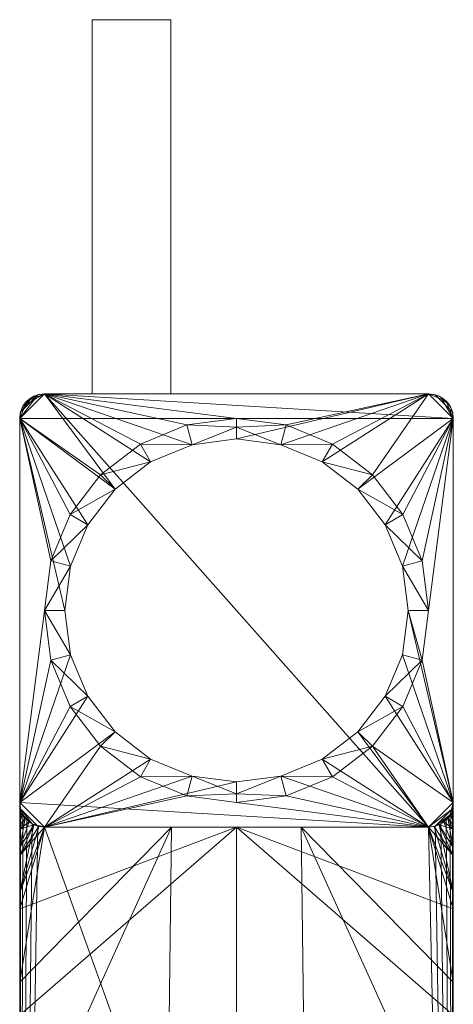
# Model space of a CAD drawing. Header units: millimetres. Extents: x -15489 to 15034, y -13406 to 13375.
# Tile 6 of 9: x -410 to -366, y -2730 to -2630. Entities that reach past the tile are written whole.
import ezdxf

# ---------------------------------------------------------------- set-up
doc = ezdxf.new("R2010")
doc.units = ezdxf.units.MM
doc.layers.add('P-SANR-FIXT', color=6, linetype='Continuous', lineweight=9)

# ---------------------------------------------------------------- blocks, each defined once
blk = doc.blocks.new('FFAS1301-101GL0BF0_REVIT - Acacia E SH SL basin mixer-351147-_3D_')
at = {"layer": 'P-SANR-FIXT'}
mesh = blk.add_polyface(dxfattribs=at)
corners = [(-6.66, 60, 39.99), (-14.66, 60, 39.99), (-14.66, 60, 51.99), (-6.66, 60, 51.99)]
mesh.append_faces([[corners[k] for k in face] for face in [(0, 1, 2, 3)]])
mesh = blk.add_polyface(dxfattribs=at)
corners = [(-14.66, 60, 51.99), (-14.66, 22, 51.99), (-6.66, 22, 51.99), (-6.66, 60, 51.99)]
mesh.append_faces([[corners[k] for k in face] for face in [(0, 1, 2, 3)]])
mesh = blk.add_polyface(dxfattribs=at)
corners = [(-14.66, 60, 39.99), (-14.66, 22, 39.99), (-14.66, 22, 51.99), (-14.66, 60, 51.99)]
mesh.append_faces([[corners[k] for k in face] for face in [(0, 1, 2, 3)]])
mesh = blk.add_polyface(dxfattribs=at)
corners = [(-6.66, 60, 39.99), (-6.66, 22, 39.99), (-14.66, 22, 39.99), (-14.66, 60, 39.99)]
mesh.append_faces([[corners[k] for k in face] for face in [(0, 1, 2, 3)]])
mesh = blk.add_polyface(dxfattribs=at)
corners = [(-6.66, 60, 51.99), (-6.66, 22, 51.99), (-6.66, 22, 39.99), (-6.66, 60, 39.99)]
mesh.append_faces([[corners[k] for k in face] for face in [(0, 1, 2, 3)]])
mesh = blk.add_polyface(dxfattribs=at)
corners = [(19.5, 22, 138), (-19.5, 22, 138), (-20.15, 21.91, 138), (-20.75, 21.67, 138), (-21.27, 21.27, 138), (-21.67, 20.75, 138), (-21.91, 20.15, 138), (-22, 19.5, 138), (-22, -19.5, 138), (-21.91, -20.15, 138), (-21.67, -20.75, 138), (-21.27, -21.27, 138), (-20.75, -21.67, 138), (-20.15, -21.91, 138), (-19.5, -22, 138), (19.5, -22, 138), (20.15, -21.91, 138), (20.75, -21.67, 138), (21.27, -21.27, 138), (21.67, -20.75, 138), (21.91, -20.15, 138), (22, -19.5, 138), (22, 19.5, 138), (21.91, 20.15, 138), (21.67, 20.75, 138), (21.27, 21.27, 138), (20.75, 21.67, 138), (20.15, 21.91, 138), (0, -19.5, 138), (-5.05, -18.84, 138), (-9.75, -16.89, 138), (-13.79, -13.79, 138), (-16.89, -9.75, 138), (-18.84, -5.05, 138), (-19.5, 0, 138), (-18.84, 5.05, 138), (-16.89, 9.75, 138), (-13.79, 13.79, 138), (-9.75, 16.89, 138), (-5.05, 18.84, 138), (0, 19.5, 138), (5.05, 18.84, 138), (9.75, 16.89, 138), (13.79, 13.79, 138), (16.89, 9.75, 138), (18.84, 5.05, 138), (19.5, 0, 138), (18.84, -5.05, 138), (16.89, -9.75, 138), (13.79, -13.79, 138), (9.75, -16.89, 138), (5.05, -18.84, 138)]
mesh.append_faces([[corners[k] for k in face] for face in [(45, 22, 44), (49, 21, 48), (48, 21, 47), (37, 7, 36), (31, 14, 30)]], dxfattribs={"vtx0": -1, "vtx1": -1})
mesh.append_faces([[corners[k] for k in face] for face in [(0, 41, 42), (22, 45, 46), (16, 19, 20, 15), (15, 49, 50), (15, 51, 28), (7, 1, 2, 6), (6, 2, 3, 5), (14, 8, 9, 13), (13, 9, 10, 12)]], dxfattribs={"vtx0": -1, "vtx2": -1})
mesh.append_faces([[corners[k] for k in face] for face in [(15, 20, 21, 49)]], dxfattribs={"vtx0": -1, "vtx2": -1, "vtx3": -1})
mesh.append_faces([[corners[k] for k in face] for face in [(11, 12, 10)]], dxfattribs={"vtx1": -1})
mesh.append_faces([[corners[k] for k in face] for face in [(42, 43, 0), (50, 51, 15), (38, 39, 1), (35, 36, 7), (39, 40, 1), (32, 33, 8), (29, 30, 14), (33, 34, 8)]], dxfattribs={"vtx1": -1, "vtx2": -1})
mesh.append_faces([[corners[k] for k in face] for face in [(43, 44, 22, 0), (37, 38, 1, 7), (31, 32, 8, 14)]], dxfattribs={"vtx1": -1, "vtx2": -1, "vtx3": -1})
mesh.append_faces([[corners[k] for k in face] for face in [(26, 27, 23, 24), (22, 23, 27, 0), (40, 41, 0, 1), (46, 47, 21, 22), (34, 35, 7, 8), (28, 29, 14, 15)]], dxfattribs={"vtx1": -1, "vtx3": -1})
mesh.append_faces([[corners[k] for k in face] for face in [(24, 25, 26), (17, 18, 19, 16), (3, 4, 5)]], dxfattribs={"vtx2": -1})
mesh = blk.add_polyface(dxfattribs=at)
corners = [(19.5, 22), (20.15, 21.91), (20.75, 21.67), (21.27, 21.27), (21.67, 20.75), (21.91, 20.15), (22, 19.5), (22, -19.5), (21.91, -20.15), (21.67, -20.75), (21.27, -21.27), (20.75, -21.67), (20.15, -21.91), (19.5, -22), (-19.5, -22), (-20.15, -21.91), (-20.75, -21.67), (-21.27, -21.27), (-21.67, -20.75), (-21.91, -20.15), (-22, -19.5), (-22, 19.5), (-21.91, 20.15), (-21.67, 20.75), (-21.27, 21.27), (-20.75, 21.67), (-20.15, 21.91), (-19.5, 22)]
mesh.append_faces([[corners[k] for k in face] for face in [(6, 3, 4, 5)]], dxfattribs={"vtx0": -1})
mesh.append_faces([[corners[k] for k in face] for face in [(14, 20, 13), (3, 6, 2)]], dxfattribs={"vtx0": -1, "vtx1": -1})
mesh.append_faces([[corners[k] for k in face] for face in [(13, 27, 6, 7)]], dxfattribs={"vtx0": -1, "vtx1": -1, "vtx3": -1})
mesh.append_faces([[corners[k] for k in face] for face in [(6, 27, 0)]], dxfattribs={"vtx0": -1, "vtx2": -1})
mesh.append_faces([[corners[k] for k in face] for face in [(9, 12, 13, 7)]], dxfattribs={"vtx0": -1, "vtx2": -1, "vtx3": -1})
mesh.append_faces([[corners[k] for k in face] for face in [(18, 19, 16, 17)]], dxfattribs={"vtx1": -1})
mesh.append_faces([[corners[k] for k in face] for face in [(20, 21, 27, 13), (19, 20, 14, 16)]], dxfattribs={"vtx1": -1, "vtx2": -1, "vtx3": -1})
mesh.append_faces([[corners[k] for k in face] for face in [(26, 27, 23, 24)]], dxfattribs={"vtx1": -1, "vtx3": -1})
mesh.append_faces([[corners[k] for k in face] for face in [(24, 25, 26), (14, 15, 16), (10, 11, 12, 9), (7, 8, 9)]], dxfattribs={"vtx2": -1})
mesh.append_faces([[corners[k] for k in face] for face in [(21, 22, 23, 27), (0, 1, 2, 6)]], dxfattribs={"vtx2": -1, "vtx3": -1})
mesh = blk.add_polyface(dxfattribs=at)
corners = [(-22, 19.5, 138), (-21.91, 20.15, 138), (-21.67, 20.75, 138), (-21.27, 21.27, 138), (-20.75, 21.67, 138), (-20.15, 21.91, 138), (-19.5, 22, 138), (-19.5, 22), (-20.15, 21.91), (-20.75, 21.67), (-21.27, 21.27), (-21.67, 20.75), (-21.91, 20.15), (-22, 19.5)]
mesh.append_faces([[corners[k] for k in face] for face in [(1, 12, 13, 0)]], dxfattribs={"vtx0": -1})
mesh.append_faces([[corners[k] for k in face] for face in [(5, 8, 9, 4), (4, 9, 10, 3), (2, 11, 12, 1), (11, 2, 3, 10)]], dxfattribs={"vtx0": -1, "vtx2": -1})
mesh.append_faces([[corners[k] for k in face] for face in [(6, 7, 8, 5)]], dxfattribs={"vtx2": -1})
mesh = blk.add_polyface(dxfattribs=at)
corners = [(-19.5, 22, 143), (19.5, 22, 143), (20.15, 21.91, 143), (20.75, 21.67, 143), (21.27, 21.27, 143), (21.67, 20.75, 143), (21.91, 20.15, 143), (22, 19.5, 143), (22, -19.5, 143), (21.91, -20.15, 143), (21.67, -20.75, 143), (21.27, -21.27, 143), (20.75, -21.67, 143), (20.15, -21.91, 143), (19.5, -22, 143), (-19.5, -22, 143), (-20.15, -21.91, 143), (-20.75, -21.67, 143), (-21.27, -21.27, 143), (-21.67, -20.75, 143), (-21.91, -20.15, 143), (-22, -19.5, 143), (-22, 19.5, 143), (-21.91, 20.15, 143), (-21.67, 20.75, 143), (-21.27, 21.27, 143), (-20.75, 21.67, 143), (-20.15, 21.91, 143), (0, 17.42, 143), (-4.51, 16.83, 143), (-8.71, 15.09, 143), (-12.32, 12.32, 143), (-15.09, 8.71, 143), (-16.83, 4.51, 143), (-17.42, 0, 143), (-16.83, -4.51, 143), (-15.09, -8.71, 143), (-12.32, -12.32, 143), (-8.71, -15.09, 143), (-4.51, -16.83, 143), (0, -17.42, 143), (4.51, -16.83, 143), (8.71, -15.09, 143), (12.32, -12.32, 143), (15.09, -8.71, 143), (16.83, -4.51, 143), (17.42, 0, 143), (16.83, 4.51, 143), (15.09, 8.71, 143), (12.32, 12.32, 143), (8.71, 15.09, 143), (4.51, 16.83, 143)]
mesh.append_faces([[corners[k] for k in face] for face in [(51, 1, 50), (31, 0, 30), (30, 0, 29), (43, 14, 42), (37, 21, 36)]], dxfattribs={"vtx0": -1, "vtx1": -1})
mesh.append_faces([[corners[k] for k in face] for face in [(7, 47, 48), (1, 51, 28), (23, 26, 27, 22), (22, 31, 32), (22, 33, 34), (14, 8, 9, 13), (13, 9, 10, 12), (21, 15, 16, 20), (20, 16, 17, 19)]], dxfattribs={"vtx0": -1, "vtx2": -1})
mesh.append_faces([[corners[k] for k in face] for face in [(22, 27, 0, 31)]], dxfattribs={"vtx0": -1, "vtx2": -1, "vtx3": -1})
mesh.append_faces([[corners[k] for k in face] for face in [(18, 19, 17)]], dxfattribs={"vtx1": -1})
mesh.append_faces([[corners[k] for k in face] for face in [(48, 49, 7), (32, 33, 22), (44, 45, 8), (41, 42, 14), (45, 46, 8), (38, 39, 15), (35, 36, 21), (39, 40, 15)]], dxfattribs={"vtx1": -1, "vtx2": -1})
mesh.append_faces([[corners[k] for k in face] for face in [(49, 50, 1, 7), (43, 44, 8, 14), (37, 38, 15, 21)]], dxfattribs={"vtx1": -1, "vtx2": -1, "vtx3": -1})
mesh.append_faces([[corners[k] for k in face] for face in [(5, 6, 2, 3), (1, 2, 6, 7), (46, 47, 7, 8), (28, 29, 0, 1), (40, 41, 14, 15), (34, 35, 21, 22)]], dxfattribs={"vtx1": -1, "vtx3": -1})
mesh.append_faces([[corners[k] for k in face] for face in [(3, 4, 5), (24, 25, 26, 23), (10, 11, 12)]], dxfattribs={"vtx2": -1})
mesh = blk.add_polyface(dxfattribs=at)
corners = [(-19.5, 22, 143), (-20.15, 21.91, 143), (-20.75, 21.67, 143), (-21.27, 21.27, 143), (-21.67, 20.75, 143), (-21.91, 20.15, 143), (-22, 19.5, 143), (-22, 19.5, 163.46), (-21.94, 20.06, 163.45), (-21.75, 20.59, 163.41), (-21.45, 21.07, 163.34), (-21.05, 21.46, 163.25), (-20.58, 21.76, 163.15), (-20.05, 21.94, 163.03), (-19.5, 22, 162.92)]
mesh.append_faces([[corners[k] for k in face] for face in [(14, 1, 13), (6, 8, 5), (10, 4, 9)]], dxfattribs={"vtx0": -1, "vtx1": -1})
mesh.append_faces([[corners[k] for k in face] for face in [(12, 1, 2), (10, 3, 4), (3, 10, 11)]], dxfattribs={"vtx0": -1, "vtx2": -1})
mesh.append_faces([[corners[k] for k in face] for face in [(7, 8, 6)]], dxfattribs={"vtx1": -1})
mesh.append_faces([[corners[k] for k in face] for face in [(12, 13, 1), (11, 12, 2), (2, 3, 11), (4, 5, 9), (8, 9, 5)]], dxfattribs={"vtx1": -1, "vtx2": -1})
mesh.append_faces([[corners[k] for k in face] for face in [(14, 0, 1)]], dxfattribs={"vtx2": -1})
mesh = blk.add_polyface(dxfattribs=at)
corners = [(-19.5, 22, 171), (-20.15, 21.91, 171), (-20.75, 21.67, 171), (-21.27, 21.27, 171), (-21.67, 20.75, 171), (-21.91, 20.15, 171), (-22, 19.5, 171), (-22, -82.5, 171), (-21.91, -83.15, 171), (-21.67, -83.75, 171), (-21.27, -84.27, 171), (-20.75, -84.67, 171), (-20.15, -84.91, 171), (-19.5, -85, 171), (19.5, -85, 171), (20.15, -84.91, 171), (20.75, -84.67, 171), (21.27, -84.27, 171), (21.67, -83.75, 171), (21.91, -83.15, 171), (22, -82.5, 171), (22, 19.5, 171), (21.91, 20.15, 171), (21.67, 20.75, 171), (21.27, 21.27, 171), (20.75, 21.67, 171), (20.15, 21.91, 171), (19.5, 22, 171)]
mesh.append_faces([[corners[k] for k in face] for face in [(0, 3, 6, 21)]], dxfattribs={"vtx0": -1, "vtx1": -1, "vtx2": -1, "vtx3": -1})
mesh.append_faces([[corners[k] for k in face] for face in [(21, 24, 27, 0)]], dxfattribs={"vtx0": -1, "vtx1": -1, "vtx3": -1})
mesh.append_faces([[corners[k] for k in face] for face in [(7, 20, 21, 6)]], dxfattribs={"vtx0": -1, "vtx2": -1})
mesh.append_faces([[corners[k] for k in face] for face in [(10, 11, 7)]], dxfattribs={"vtx1": -1, "vtx2": -1})
mesh.append_faces([[corners[k] for k in face] for face in [(13, 14, 20, 7)]], dxfattribs={"vtx1": -1, "vtx2": -1, "vtx3": -1})
mesh.append_faces([[corners[k] for k in face] for face in [(19, 20, 16, 17)]], dxfattribs={"vtx1": -1, "vtx3": -1})
mesh.append_faces([[corners[k] for k in face] for face in [(17, 18, 19), (8, 9, 10, 7), (4, 5, 6, 3)]], dxfattribs={"vtx2": -1})
mesh.append_faces([[corners[k] for k in face] for face in [(14, 15, 16, 20), (11, 12, 13, 7)]], dxfattribs={"vtx2": -1, "vtx3": -1})
mesh.append_faces([[corners[k] for k in face] for face in [(21, 22, 23, 24), (24, 25, 26, 27), (0, 1, 2, 3)]], dxfattribs={"vtx3": -1})
mesh = blk.add_polyface(dxfattribs=at)
corners = [(-22, 19.5, 171), (-21.91, 20.15, 171), (-21.67, 20.75, 171), (-21.27, 21.27, 171), (-20.75, 21.67, 171), (-20.15, 21.91, 171), (-19.5, 22, 171), (-19.5, 22, 162.92), (-20.05, 21.94, 163.03), (-20.58, 21.76, 163.15), (-21.05, 21.46, 163.25), (-21.45, 21.07, 163.34), (-21.75, 20.59, 163.41), (-21.94, 20.06, 163.45), (-22, 19.5, 163.46)]
mesh.append_faces([[corners[k] for k in face] for face in [(6, 8, 5), (4, 10, 3), (10, 4, 9), (3, 11, 2), (11, 3, 10)]], dxfattribs={"vtx0": -1, "vtx1": -1})
mesh.append_faces([[corners[k] for k in face] for face in [(7, 8, 6)]], dxfattribs={"vtx1": -1})
mesh.append_faces([[corners[k] for k in face] for face in [(8, 9, 5), (4, 5, 9), (11, 12, 2), (12, 13, 1), (1, 2, 12), (0, 1, 13)]], dxfattribs={"vtx1": -1, "vtx2": -1})
mesh.append_faces([[corners[k] for k in face] for face in [(13, 14, 0)]], dxfattribs={"vtx2": -1})
mesh = blk.add_polyface(dxfattribs=at)
corners = [(-19.5, 22, 138), (19.5, 22, 138), (19.5, 22), (-19.5, 22), (-6.66, 22, 51.99), (-14.66, 22, 51.99), (-14.66, 22, 39.99), (-6.66, 22, 39.99)]
mesh.append_faces([[corners[k] for k in face] for face in [(5, 0, 4)]], dxfattribs={"vtx0": -1, "vtx1": -1})
mesh.append_faces([[corners[k] for k in face] for face in [(7, 2, 3, 6), (2, 7, 4)]], dxfattribs={"vtx0": -1, "vtx2": -1})
mesh.append_faces([[corners[k] for k in face] for face in [(4, 0, 1, 2)]], dxfattribs={"vtx0": -1, "vtx3": -1})
mesh.append_faces([[corners[k] for k in face] for face in [(3, 0, 5, 6)]], dxfattribs={"vtx1": -1, "vtx3": -1})
mesh = blk.add_polyface(dxfattribs=at)
corners = [(-19.5, 22, 171), (19.5, 22, 171), (19.5, 22, 162.92), (19.5, 22, 143), (-19.5, 22, 143), (-19.5, 22, 162.92)]
mesh.append_faces([[corners[k] for k in face] for face in [(2, 5, 0, 1)]], dxfattribs={"vtx0": -1})
mesh.append_faces([[corners[k] for k in face] for face in [(2, 3, 4, 5)]], dxfattribs={"vtx3": -1})
mesh = blk.add_polyface(dxfattribs=at)
corners = [(19.5, 22, 138), (20.15, 21.91, 138), (20.75, 21.67, 138), (21.27, 21.27, 138), (21.67, 20.75, 138), (21.91, 20.15, 138), (22, 19.5, 138), (22, 19.5), (21.91, 20.15), (21.67, 20.75), (21.27, 21.27), (20.75, 21.67), (20.15, 21.91), (19.5, 22)]
mesh.append_faces([[corners[k] for k in face] for face in [(1, 12, 13, 0)]], dxfattribs={"vtx0": -1})
mesh.append_faces([[corners[k] for k in face] for face in [(5, 8, 9, 4), (4, 9, 10, 3), (2, 11, 12, 1), (11, 2, 3, 10)]], dxfattribs={"vtx0": -1, "vtx2": -1})
mesh.append_faces([[corners[k] for k in face] for face in [(6, 7, 8, 5)]], dxfattribs={"vtx2": -1})
mesh = blk.add_polyface(dxfattribs=at)
corners = [(22, 19.5, 143), (21.91, 20.15, 143), (21.67, 20.75, 143), (21.27, 21.27, 143), (20.75, 21.67, 143), (20.15, 21.91, 143), (19.5, 22, 143), (19.5, 22, 162.92), (20.05, 21.94, 163.03), (20.58, 21.76, 163.15), (21.05, 21.46, 163.25), (21.45, 21.07, 163.34), (21.75, 20.6, 163.4), (21.94, 20.06, 163.45), (22, 19.5, 163.46)]
mesh.append_faces([[corners[k] for k in face] for face in [(13, 1, 12), (10, 4, 9), (9, 5, 8)]], dxfattribs={"vtx0": -1, "vtx1": -1})
mesh.append_faces([[corners[k] for k in face] for face in [(13, 0, 1), (12, 1, 2), (2, 11, 12), (10, 3, 4), (5, 7, 8), (3, 10, 11)]], dxfattribs={"vtx0": -1, "vtx2": -1})
mesh.append_faces([[corners[k] for k in face] for face in [(14, 0, 13), (6, 7, 5)]], dxfattribs={"vtx1": -1})
mesh.append_faces([[corners[k] for k in face] for face in [(2, 3, 11), (4, 5, 9)]], dxfattribs={"vtx1": -1, "vtx2": -1})
mesh = blk.add_polyface(dxfattribs=at)
corners = [(19.5, 22, 171), (20.15, 21.91, 171), (20.75, 21.67, 171), (21.27, 21.27, 171), (21.67, 20.75, 171), (21.91, 20.15, 171), (22, 19.5, 171), (22, 19.5, 163.46), (21.94, 20.06, 163.45), (21.75, 20.6, 163.4), (21.45, 21.07, 163.34), (21.05, 21.46, 163.25), (20.58, 21.76, 163.15), (20.05, 21.94, 163.03), (19.5, 22, 162.92)]
mesh.append_faces([[corners[k] for k in face] for face in [(6, 8, 5), (3, 11, 2), (11, 3, 10)]], dxfattribs={"vtx0": -1, "vtx1": -1})
mesh.append_faces([[corners[k] for k in face] for face in [(9, 4, 5), (10, 3, 4)]], dxfattribs={"vtx0": -1, "vtx2": -1})
mesh.append_faces([[corners[k] for k in face] for face in [(7, 8, 6)]], dxfattribs={"vtx1": -1})
mesh.append_faces([[corners[k] for k in face] for face in [(9, 10, 4), (8, 9, 5), (11, 12, 2), (12, 13, 1), (1, 2, 12), (0, 1, 13)]], dxfattribs={"vtx1": -1, "vtx2": -1})
mesh.append_faces([[corners[k] for k in face] for face in [(13, 14, 0)]], dxfattribs={"vtx2": -1})
mesh = blk.add_polyface(dxfattribs=at)
corners = [(-22, -137.5, 107.94), (-22, -137.5, 120), (-22, -19.5, 120), (-22, -19.5, 138), (-22, 19.5, 138), (-22, 19.5), (-22, -19.5), (-22, -19.5, 99), (-22, -92, 99), (-22, -115.19, 101.26)]
mesh.append_faces([[corners[k] for k in face] for face in [(8, 2, 7)]], dxfattribs={"vtx0": -1, "vtx1": -1})
mesh.append_faces([[corners[k] for k in face] for face in [(0, 1, 9)]], dxfattribs={"vtx1": -1})
mesh.append_faces([[corners[k] for k in face] for face in [(1, 2, 8, 9)]], dxfattribs={"vtx1": -1, "vtx3": -1})
mesh.append_faces([[corners[k] for k in face] for face in [(5, 6, 7, 4)]], dxfattribs={"vtx2": -1})
mesh.append_faces([[corners[k] for k in face] for face in [(2, 3, 4, 7)]], dxfattribs={"vtx2": -1, "vtx3": -1})
mesh = blk.add_polyface(dxfattribs=at)
corners = [(-22, 19.5, 171), (-22, 19.5, 163.46), (-22, 19.5, 143), (-22, -19.5, 143), (-22, -19.5, 163.46), (-22, -55.78, 163.46), (-22, -69.33, 164.61), (-22, -82.5, 168.01), (-22, -82.5, 171)]
mesh.append_faces([[corners[k] for k in face] for face in [(8, 5, 6, 7)]], dxfattribs={"vtx0": -1})
mesh.append_faces([[corners[k] for k in face] for face in [(4, 0, 1)]], dxfattribs={"vtx0": -1, "vtx2": -1})
mesh.append_faces([[corners[k] for k in face] for face in [(8, 0, 4, 5)]], dxfattribs={"vtx1": -1, "vtx3": -1})
mesh.append_faces([[corners[k] for k in face] for face in [(1, 2, 3, 4)]], dxfattribs={"vtx3": -1})
mesh = blk.add_polyface(dxfattribs=at)
corners = [(0, -19.5, 138), (0, -18.63, 140.57), (0, -17.42, 143), (-4.51, -16.83, 143), (-8.71, -15.09, 143), (-12.32, -12.32, 143), (-15.09, -8.71, 143), (-16.83, -4.51, 143), (-17.42, 0, 143), (-16.83, 4.51, 143), (-15.09, 8.71, 143), (-12.32, 12.32, 143), (-8.71, 15.09, 143), (-4.51, 16.83, 143), (0, 17.42, 143), (0, 18.63, 140.57), (0, 19.5, 138), (-5.05, 18.84, 138), (-9.75, 16.89, 138), (-13.79, 13.79, 138), (-16.89, 9.75, 138), (-18.84, 5.05, 138), (-19.5, 0, 138), (-18.84, -5.05, 138), (-16.89, -9.75, 138), (-13.79, -13.79, 138), (-9.75, -16.89, 138), (-5.05, -18.84, 138)]
mesh.append_faces([[corners[k] for k in face] for face in [(25, 5, 24), (22, 9, 21), (10, 21, 9), (21, 10, 20), (20, 11, 19), (9, 22, 8)]], dxfattribs={"vtx0": -1, "vtx1": -1})
mesh.append_faces([[corners[k] for k in face] for face in [(27, 1, 3), (13, 15, 17)]], dxfattribs={"vtx0": -1, "vtx1": -1, "vtx2": -1})
mesh.append_faces([[corners[k] for k in face] for face in [(24, 5, 6), (26, 3, 4), (23, 6, 7), (3, 26, 27), (4, 25, 26), (6, 23, 24), (20, 10, 11), (13, 17, 18)]], dxfattribs={"vtx0": -1, "vtx2": -1})
mesh.append_faces([[corners[k] for k in face] for face in [(16, 17, 15)]], dxfattribs={"vtx1": -1})
mesh.append_faces([[corners[k] for k in face] for face in [(4, 5, 25), (22, 23, 7), (7, 8, 22), (11, 12, 19), (12, 13, 18), (18, 19, 12)]], dxfattribs={"vtx1": -1, "vtx2": -1})
mesh.append_faces([[corners[k] for k in face] for face in [(1, 2, 3), (27, 0, 1), (13, 14, 15)]], dxfattribs={"vtx2": -1})
mesh = blk.add_polyface(dxfattribs=at)
corners = [(0, -17.42, 143), (0, -18.63, 140.57), (0, -19.5, 138), (5.05, -18.84, 138), (9.75, -16.89, 138), (13.79, -13.79, 138), (16.89, -9.75, 138), (18.84, -5.05, 138), (19.5, 0, 138), (18.84, 5.05, 138), (16.89, 9.75, 138), (13.79, 13.79, 138), (9.75, 16.89, 138), (5.05, 18.84, 138), (0, 19.5, 138), (0, 18.63, 140.57), (0, 17.42, 143), (4.51, 16.83, 143), (8.71, 15.09, 143), (12.32, 12.32, 143), (15.09, 8.71, 143), (16.83, 4.51, 143), (17.42, 0, 143), (16.83, -4.51, 143), (15.09, -8.71, 143), (12.32, -12.32, 143), (8.71, -15.09, 143), (4.51, -16.83, 143)]
mesh.append_faces([[corners[k] for k in face] for face in [(24, 7, 23), (7, 24, 6), (6, 25, 5)]], dxfattribs={"vtx0": -1, "vtx1": -1})
mesh.append_faces([[corners[k] for k in face] for face in [(13, 15, 17), (27, 1, 3)]], dxfattribs={"vtx0": -1, "vtx1": -1, "vtx2": -1})
mesh.append_faces([[corners[k] for k in face] for face in [(10, 19, 20), (12, 17, 18), (9, 20, 21), (17, 12, 13), (18, 11, 12), (20, 9, 10), (7, 22, 23), (6, 24, 25), (5, 25, 26), (27, 3, 4), (22, 7, 8)]], dxfattribs={"vtx0": -1, "vtx2": -1})
mesh.append_faces([[corners[k] for k in face] for face in [(2, 3, 1)]], dxfattribs={"vtx1": -1})
mesh.append_faces([[corners[k] for k in face] for face in [(18, 19, 11), (8, 9, 21), (10, 11, 19), (21, 22, 8), (26, 27, 4), (4, 5, 26)]], dxfattribs={"vtx1": -1, "vtx2": -1})
mesh.append_faces([[corners[k] for k in face] for face in [(15, 16, 17), (13, 14, 15), (27, 0, 1)]], dxfattribs={"vtx2": -1})
mesh = blk.add_polyface(dxfattribs=at)
corners = [(22, -137.5, 120), (22, -137.5, 107.94), (22, -115.19, 101.26), (22, -92, 99), (22, -19.5, 99), (22, -19.5), (22, 19.5), (22, 19.5, 138), (22, -19.5, 138), (22, -19.5, 120)]
mesh.append_faces([[corners[k] for k in face] for face in [(9, 0, 3, 4)]], dxfattribs={"vtx1": -1, "vtx3": -1})
mesh.append_faces([[corners[k] for k in face] for face in [(7, 8, 9, 4)]], dxfattribs={"vtx2": -1, "vtx3": -1})
mesh.append_faces([[corners[k] for k in face] for face in [(0, 1, 2, 3), (4, 5, 6, 7)]], dxfattribs={"vtx3": -1})
mesh = blk.add_polyface(dxfattribs=at)
corners = [(22, -82.5, 171), (22, -82.5, 168.01), (22, -69.33, 164.61), (22, -55.78, 163.46), (22, -19.5, 163.46), (22, -19.5, 143), (22, 19.5, 143), (22, 19.5, 163.46), (22, 19.5, 171)]
mesh.append_faces([[corners[k] for k in face] for face in [(4, 0, 3)]], dxfattribs={"vtx0": -1, "vtx1": -1})
mesh.append_faces([[corners[k] for k in face] for face in [(8, 0, 4, 7)]], dxfattribs={"vtx1": -1, "vtx2": -1})
mesh.append_faces([[corners[k] for k in face] for face in [(5, 6, 7, 4)]], dxfattribs={"vtx2": -1})
mesh.append_faces([[corners[k] for k in face] for face in [(0, 1, 2, 3)]], dxfattribs={"vtx3": -1})
mesh = blk.add_polyface(dxfattribs=at)
corners = [(22, -92, 99), (7.45, -92, 95.85), (-7.45, -92, 95.85), (-22, -92, 99), (-22, -19.5, 99), (-21.93, -20.07, 98.98), (-21.74, -20.61, 98.92), (-21.44, -21.08, 98.82), (-21.04, -21.47, 98.69), (-20.57, -21.76, 98.54), (-20.05, -21.94, 98.38), (-19.5, -22, 98.22), (-6.58, -22, 95.76), (6.58, -22, 95.76), (19.5, -22, 98.22), (20.05, -21.94, 98.38), (20.57, -21.76, 98.54), (21.04, -21.47, 98.69), (21.44, -21.08, 98.82), (21.74, -20.61, 98.92), (21.93, -20.07, 98.98), (22, -19.5, 99), (-22, -56.02, 99), (22, -56.02, 99), (-22, -37.76, 99), (22, -37.76, 99), (-22, -28.63, 99), (22, -28.63, 99), (-22, -24.06, 99), (22, -24.06, 99), (-22, -21.78, 99), (22, -21.78, 99), (-22, -20.64, 99), (22, -20.64, 99), (-22, -20.07, 99), (22, -20.07, 99)]
mesh.append_faces([[corners[k] for k in face] for face in [(29, 18, 31), (12, 24, 11), (18, 29, 17), (30, 7, 28), (9, 28, 8), (6, 32, 5), (15, 27, 14)]], dxfattribs={"vtx0": -1, "vtx1": -1})
mesh.append_faces([[corners[k] for k in face] for face in [(12, 2, 22), (23, 1, 13)]], dxfattribs={"vtx0": -1, "vtx1": -1, "vtx2": -1})
mesh.append_faces([[corners[k] for k in face] for face in [(14, 27, 25), (9, 26, 28), (11, 24, 26), (2, 12, 13, 1), (30, 6, 7), (31, 18, 19), (25, 13, 14)]], dxfattribs={"vtx0": -1, "vtx2": -1})
mesh.append_faces([[corners[k] for k in face] for face in [(35, 33, 20, 21)]], dxfattribs={"vtx1": -1})
mesh.append_faces([[corners[k] for k in face] for face in [(25, 23, 13), (29, 27, 16), (10, 11, 26), (9, 10, 26), (33, 31, 19), (22, 24, 12), (7, 8, 28), (19, 20, 33), (15, 16, 27), (16, 17, 29), (30, 32, 6)]], dxfattribs={"vtx1": -1, "vtx2": -1})
mesh.append_faces([[corners[k] for k in face] for face in [(34, 4, 5, 32), (2, 3, 22), (23, 0, 1)]], dxfattribs={"vtx2": -1})
mesh = blk.add_polyface(dxfattribs=at)
corners = [(-22, -137.5, 120), (-21.91, -138.15, 120), (-21.67, -138.75, 120), (-21.27, -139.27, 120), (-20.75, -139.67, 120), (-20.15, -139.91, 120), (-19.5, -140, 120), (19.5, -140, 120), (20.15, -139.91, 120), (20.75, -139.67, 120), (21.27, -139.27, 120), (21.67, -138.75, 120), (21.91, -138.15, 120), (22, -137.5, 120), (22, -19.5, 120), (21.91, -20.15, 120), (21.67, -20.75, 120), (21.27, -21.27, 120), (20.75, -21.67, 120), (20.15, -21.91, 120), (19.5, -22, 120), (-19.5, -22, 120), (-20.15, -21.91, 120), (-20.75, -21.67, 120), (-21.27, -21.27, 120), (-21.67, -20.75, 120), (-21.91, -20.15, 120), (-22, -19.5, 120)]
mesh.append_faces([[corners[k] for k in face] for face in [(6, 3, 4, 5)]], dxfattribs={"vtx0": -1})
mesh.append_faces([[corners[k] for k in face] for face in [(23, 0, 22), (25, 0, 24), (19, 13, 18), (21, 13, 20), (3, 6, 2)]], dxfattribs={"vtx0": -1, "vtx1": -1})
mesh.append_faces([[corners[k] for k in face] for face in [(13, 0, 6, 7)]], dxfattribs={"vtx0": -1, "vtx1": -1, "vtx3": -1})
mesh.append_faces([[corners[k] for k in face] for face in [(7, 10, 11)]], dxfattribs={"vtx0": -1, "vtx2": -1})
mesh.append_faces([[corners[k] for k in face] for face in [(6, 0, 1, 2), (7, 11, 12, 13)]], dxfattribs={"vtx0": -1, "vtx3": -1})
mesh.append_faces([[corners[k] for k in face] for face in [(14, 15, 13)]], dxfattribs={"vtx1": -1})
mesh.append_faces([[corners[k] for k in face] for face in [(25, 26, 0), (23, 24, 0), (15, 16, 13), (19, 20, 13), (17, 18, 13), (16, 17, 13)]], dxfattribs={"vtx1": -1, "vtx2": -1})
mesh.append_faces([[corners[k] for k in face] for face in [(21, 22, 0, 13)]], dxfattribs={"vtx1": -1, "vtx2": -1, "vtx3": -1})
mesh.append_faces([[corners[k] for k in face] for face in [(26, 27, 0)]], dxfattribs={"vtx2": -1})
mesh.append_faces([[corners[k] for k in face] for face in [(7, 8, 9, 10)]], dxfattribs={"vtx3": -1})
mesh = blk.add_polyface(dxfattribs=at)
corners = [(-19.5, -22, 138), (-20.15, -21.91, 138), (-20.75, -21.67, 138), (-21.27, -21.27, 138), (-21.67, -20.75, 138), (-21.91, -20.15, 138), (-22, -19.5, 138), (-22, -19.5, 120), (-21.91, -20.15, 120), (-21.67, -20.75, 120), (-21.27, -21.27, 120), (-20.75, -21.67, 120), (-20.15, -21.91, 120), (-19.5, -22, 120), (-22, -19.5), (-21.91, -20.15), (-21.67, -20.75), (-21.27, -21.27), (-20.75, -21.67), (-20.15, -21.91), (-19.5, -22), (-19.5, -22, 98.22), (-20.05, -21.94, 98.38), (-20.57, -21.76, 98.54), (-21.04, -21.47, 98.69), (-21.44, -21.08, 98.82), (-21.74, -20.61, 98.92), (-21.93, -20.07, 98.98), (-22, -19.5, 99)]
mesh.append_faces([[corners[k] for k in face] for face in [(27, 15, 26), (24, 18, 23), (23, 19, 22)]], dxfattribs={"vtx0": -1, "vtx1": -1})
mesh.append_faces([[corners[k] for k in face] for face in [(27, 14, 15), (26, 15, 16), (16, 25, 26), (24, 17, 18), (23, 18, 19), (22, 19, 20), (17, 24, 25)]], dxfattribs={"vtx0": -1, "vtx2": -1})
mesh.append_faces([[corners[k] for k in face] for face in [(7, 8, 5, 6), (28, 14, 27)]], dxfattribs={"vtx1": -1})
mesh.append_faces([[corners[k] for k in face] for face in [(16, 17, 25)]], dxfattribs={"vtx1": -1, "vtx2": -1})
mesh.append_faces([[corners[k] for k in face] for face in [(8, 9, 4, 5), (3, 4, 9, 10), (11, 12, 1, 2), (2, 3, 10, 11)]], dxfattribs={"vtx1": -1, "vtx3": -1})
mesh.append_faces([[corners[k] for k in face] for face in [(20, 21, 22)]], dxfattribs={"vtx2": -1})
mesh.append_faces([[corners[k] for k in face] for face in [(12, 13, 0, 1)]], dxfattribs={"vtx3": -1})
mesh = blk.add_polyface(dxfattribs=at)
corners = [(-22, -19.5, 143), (-21.91, -20.15, 143), (-21.67, -20.75, 143), (-21.27, -21.27, 143), (-20.75, -21.67, 143), (-20.15, -21.91, 143), (-19.5, -22, 143), (-19.5, -22, 162.92), (-20.05, -21.94, 163.03), (-20.58, -21.76, 163.15), (-21.05, -21.46, 163.25), (-21.45, -21.07, 163.34), (-21.75, -20.6, 163.4), (-21.94, -20.06, 163.45), (-22, -19.5, 163.46)]
mesh.append_faces([[corners[k] for k in face] for face in [(13, 1, 12), (10, 4, 9), (9, 5, 8)]], dxfattribs={"vtx0": -1, "vtx1": -1})
mesh.append_faces([[corners[k] for k in face] for face in [(13, 0, 1), (12, 1, 2), (2, 11, 12), (10, 3, 4), (5, 7, 8), (3, 10, 11)]], dxfattribs={"vtx0": -1, "vtx2": -1})
mesh.append_faces([[corners[k] for k in face] for face in [(14, 0, 13), (6, 7, 5)]], dxfattribs={"vtx1": -1})
mesh.append_faces([[corners[k] for k in face] for face in [(2, 3, 11), (4, 5, 9)]], dxfattribs={"vtx1": -1, "vtx2": -1})
mesh = blk.add_polyface(dxfattribs=at)
corners = [(22, -55.78, 163.46), (0, -55.78, 160.96), (-22, -55.78, 163.46), (-22, -19.5, 163.46), (-21.94, -20.06, 163.45), (-21.75, -20.6, 163.4), (-21.45, -21.07, 163.34), (-21.05, -21.46, 163.25), (-20.58, -21.76, 163.15), (-20.05, -21.94, 163.03), (-19.5, -22, 162.92), (0, -22, 160.96), (19.5, -22, 162.92), (20.05, -21.94, 163.03), (20.58, -21.76, 163.15), (21.05, -21.46, 163.25), (21.45, -21.07, 163.34), (21.75, -20.6, 163.4), (21.94, -20.06, 163.45), (22, -19.5, 163.46), (-22, -41.11, 163.46), (22, -41.11, 163.46), (-22, -30.3, 163.46), (22, -30.3, 163.46), (-22, -24.9, 163.46), (22, -24.9, 163.46), (-22, -22.2, 163.46), (22, -22.2, 163.46), (-22, -20.85, 163.46), (22, -20.85, 163.46), (-22, -20.18, 163.46), (22, -20.18, 163.46), (-22, -20.51, 163.46), (22, -19.84, 163.46), (-22, -19.84, 163.46), (22, -20.51, 163.46), (22, -20.01, 163.46), (-22, -20.01, 163.46), (22, -20.09, 163.46), (-22, -20.09, 163.46), (21.96, -19.84, 163.45), (-21.84, -20.33, 163.43), (21.95, -19.95, 163.45), (-21.96, -19.84, 163.45), (21.84, -20.33, 163.43), (-21.89, -20.2, 163.44), (-21.95, -19.95, 163.45), (21.89, -20.2, 163.44), (22, -19.92, 163.46), (-22, -19.92, 163.46), (-21.96, -19.89, 163.45), (21.96, -19.89, 163.45)]
mesh.append_faces([[corners[k] for k in face] for face in [(14, 25, 13), (12, 23, 11), (30, 41, 32), (1, 11, 21, 0), (8, 26, 7), (28, 6, 26), (16, 27, 15), (18, 31, 47), (20, 11, 1, 2), (4, 37, 46), (9, 24, 8), (27, 16, 29), (44, 35, 17), (35, 44, 31), (50, 34, 43), (34, 50, 49)]], dxfattribs={"vtx0": -1, "vtx1": -1})
mesh.append_faces([[corners[k] for k in face] for face in [(32, 41, 5), (5, 28, 32), (29, 16, 17), (28, 5, 6), (10, 22, 24), (8, 24, 26), (12, 25, 23), (51, 33, 48), (42, 48, 36), (30, 45, 41), (36, 18, 42), (30, 4, 45), (31, 44, 47), (33, 51, 40), (46, 37, 49), (48, 42, 51)]], dxfattribs={"vtx0": -1, "vtx2": -1})
mesh.append_faces([[corners[k] for k in face] for face in [(4, 30, 39, 37)]], dxfattribs={"vtx0": -1, "vtx3": -1})
mesh.append_faces([[corners[k] for k in face] for face in [(14, 15, 27), (12, 13, 25), (6, 7, 26), (50, 46, 49), (10, 11, 22), (20, 22, 11), (38, 31, 18, 36), (35, 29, 17), (27, 25, 14), (9, 10, 24), (23, 21, 11)]], dxfattribs={"vtx1": -1, "vtx2": -1})
mesh.append_faces([[corners[k] for k in face] for face in [(40, 19, 33), (34, 3, 43)]], dxfattribs={"vtx2": -1})
mesh = blk.add_polyface(dxfattribs=at)
corners = [(22, -19.5, 138), (21.91, -20.15, 138), (21.67, -20.75, 138), (21.27, -21.27, 138), (20.75, -21.67, 138), (20.15, -21.91, 138), (19.5, -22, 138), (19.5, -22, 120), (20.15, -21.91, 120), (20.75, -21.67, 120), (21.27, -21.27, 120), (21.67, -20.75, 120), (21.91, -20.15, 120), (22, -19.5, 120), (19.5, -22), (20.15, -21.91), (20.75, -21.67), (21.27, -21.27), (21.67, -20.75), (21.91, -20.15), (22, -19.5), (22, -19.5, 99), (21.93, -20.07, 98.98), (21.74, -20.61, 98.92), (21.44, -21.08, 98.82), (21.04, -21.47, 98.69), (20.57, -21.76, 98.54), (20.05, -21.94, 98.38), (19.5, -22, 98.22)]
mesh.append_faces([[corners[k] for k in face] for face in [(24, 18, 23)]], dxfattribs={"vtx0": -1, "vtx1": -1})
mesh.append_faces([[corners[k] for k in face] for face in [(27, 14, 15), (26, 15, 16), (24, 17, 18), (23, 18, 19), (22, 19, 20), (17, 24, 25)]], dxfattribs={"vtx0": -1, "vtx2": -1})
mesh.append_faces([[corners[k] for k in face] for face in [(7, 8, 5, 6), (28, 14, 27), (21, 22, 20)]], dxfattribs={"vtx1": -1})
mesh.append_faces([[corners[k] for k in face] for face in [(26, 27, 15), (25, 26, 16), (16, 17, 25), (22, 23, 19)]], dxfattribs={"vtx1": -1, "vtx2": -1})
mesh.append_faces([[corners[k] for k in face] for face in [(8, 9, 4, 5), (3, 4, 9, 10), (11, 12, 1, 2), (2, 3, 10, 11)]], dxfattribs={"vtx1": -1, "vtx3": -1})
mesh.append_faces([[corners[k] for k in face] for face in [(12, 13, 0, 1)]], dxfattribs={"vtx3": -1})
mesh = blk.add_polyface(dxfattribs=at)
corners = [(19.5, -22, 143), (20.15, -21.91, 143), (20.75, -21.67, 143), (21.27, -21.27, 143), (21.67, -20.75, 143), (21.91, -20.15, 143), (22, -19.5, 143), (22, -19.5, 163.46), (21.94, -20.06, 163.45), (21.75, -20.6, 163.4), (21.45, -21.07, 163.34), (21.05, -21.46, 163.25), (20.58, -21.76, 163.15), (20.05, -21.94, 163.03), (19.5, -22, 162.92)]
mesh.append_faces([[corners[k] for k in face] for face in [(14, 1, 13), (6, 8, 5), (10, 4, 9)]], dxfattribs={"vtx0": -1, "vtx1": -1})
mesh.append_faces([[corners[k] for k in face] for face in [(12, 1, 2), (10, 3, 4), (3, 10, 11)]], dxfattribs={"vtx0": -1, "vtx2": -1})
mesh.append_faces([[corners[k] for k in face] for face in [(7, 8, 6)]], dxfattribs={"vtx1": -1})
mesh.append_faces([[corners[k] for k in face] for face in [(12, 13, 1), (11, 12, 2), (2, 3, 11), (4, 5, 9), (8, 9, 5)]], dxfattribs={"vtx1": -1, "vtx2": -1})
mesh.append_faces([[corners[k] for k in face] for face in [(14, 0, 1)]], dxfattribs={"vtx2": -1})
mesh = blk.add_polyface(dxfattribs=at)
corners = [(19.5, -22, 138), (-19.5, -22, 138), (-19.5, -22, 120), (19.5, -22, 120), (-19.5, -22), (19.5, -22), (19.5, -22, 98.22), (6.58, -22, 95.76), (-6.58, -22, 95.76), (-19.5, -22, 98.22)]
mesh.append_faces([[corners[k] for k in face] for face in [(3, 0, 1, 2)]])
mesh.append_faces([[corners[k] for k in face] for face in [(8, 5, 7)]], dxfattribs={"vtx0": -1, "vtx1": -1})
mesh.append_faces([[corners[k] for k in face] for face in [(6, 7, 5), (4, 5, 8, 9)]], dxfattribs={"vtx1": -1})
mesh = blk.add_polyface(dxfattribs=at)
corners = [(-19.5, -22, 143), (19.5, -22, 143), (19.5, -22, 162.92), (0, -22, 160.96), (-19.5, -22, 162.92)]
mesh.append_faces([[corners[k] for k in face] for face in [(3, 1, 2)]], dxfattribs={"vtx0": -1})
mesh.append_faces([[corners[k] for k in face] for face in [(0, 1, 3, 4)]], dxfattribs={"vtx1": -1})

msp = doc.modelspace()

# ---------------------------------------------------------------- block references
at = {"layer": 'P-SANR-FIXT'}
msp.add_blockref('FFAS1301-101GL0BF0_REVIT - Acacia E SH SL basin mixer-351147-_3D_', (-387.87, -2690.12), dxfattribs=at)

doc.saveas('drawing.dxf')
